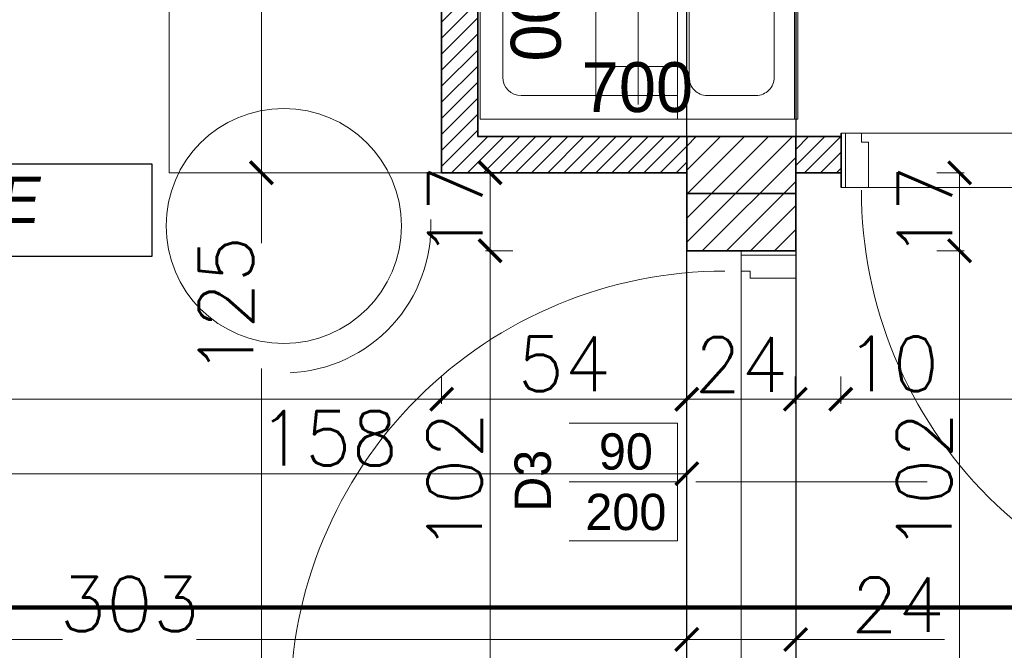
# Model space of a CAD drawing. Header units: millimetres. Extents: x -740 to 33545, y 5178 to 22494.
# Tile 110 of 250: x 9088 to 9305, y 11086 to 11225. Entities that reach past the tile are written whole.
import ezdxf
from ezdxf.lldxf.tags import DXFTag

# ---------------------------------------------------------------- set-up
doc = ezdxf.new("R2010")
doc.units = ezdxf.units.MM
doc.header["$MEASUREMENT"] = 0
doc.layers.get('Defpoints').update_dxf_attribs({"color": 252})
for name, color, linetype in [('_I_EKO_PODKLAD 3', 252, 'Continuous'), ('D-opis', 252, 'Continuous'), ('stolarka', 252, 'Continuous'), ('tabelki opis', 252, 'Continuous'), ('TECHNOLOGIA KUCHNI', 252, 'Continuous'), ('ULTRA-GASTRO TECHNOLOGIA', 252, 'Continuous')]:
    doc.layers.add(name, color=color, linetype=linetype)
for name, color, linetype, lineweight in [('A_istniejÄ…ce Ĺ›ciany', 252, 'Continuous', 35), ('A_l.przerywana', 252, 'ICAD_ISO03W100', 9), ('A_opisy', 252, 'Continuous', 15), ('A_projektowane sciany', 252, 'Continuous', 35), ('A_wyposaĹĽenie', 252, 'Continuous', 9), ('A_Ĺ›ciany projektowane', 252, 'Continuous', 35), ('l.wypeĹ‚nien', 252, 'Continuous', 5), ('wymiarowanie', 252, 'Continuous', 9)]:
    doc.layers.add(name, color=color, linetype=linetype, lineweight=lineweight)
doc.styles.add('ARIALL', font='GOTHIC.TTF', dxfattribs={"height": 40})
doc.styles.add('styl2', font='simplex.shx')
tags = doc.linetypes.add('DASH', pattern=[15, 10, -5]).pattern_tags.tags
tags[6:7] = [DXFTag(74, 4), DXFTag(75, 0), DXFTag(340, '0'), DXFTag(46, 0.0), DXFTag(50, 0.0), DXFTag(44, 0.0), DXFTag(45, 0.0)]
tags[4:5] = [DXFTag(74, 4), DXFTag(75, 0), DXFTag(340, '0'), DXFTag(46, 0.0), DXFTag(50, 0.0), DXFTag(44, 0.0), DXFTag(45, 0.0)]
tags = doc.linetypes.add('ICAD_ISO03W100', pattern=[30, 12, -18]).pattern_tags.tags
tags[6:7] = [DXFTag(74, 4), DXFTag(75, 0), DXFTag(340, '0'), DXFTag(46, 1.0), DXFTag(50, 0.0), DXFTag(44, 0.0), DXFTag(45, 0.0)]
tags[4:5] = [DXFTag(74, 4), DXFTag(75, 0), DXFTag(340, '0'), DXFTag(46, 1.0), DXFTag(50, 0.0), DXFTag(44, 0.0), DXFTag(45, 0.0)]
doc.dimstyles.new('Skala 1-50', dxfattribs={"dimtxt": 12, "dimasz": 5, "dimexe": 1, "dimexo": 1, "dimgap": 1.5, "dimtad": 1, "dimdec": 1, "dimrnd": 0.5, "dimtxsty": 'styl2', "dimblk": 'ARCHTICK', "dimcen": 5, "dimadec": 0, "dimazin": 0, "dimtfac": 1, "dimtdec": 1, "dimtmove": 1, "dimatfit": 3, "dimldrblk": 'ARCHTICK', "dimfxl": 0, "dimlwd": -1, "dimlwe": -1, "dimarcsym": 0})
doc.dimstyles.new('Wymiary elementĂłw w mm', dxfattribs={"dimscale": 0.5, "dimtxt": 14, "dimasz": 20, "dimexe": 0, "dimexo": 1, "dimgap": 3, "dimtad": 1, "dimdec": 0, "dimlfac": 10, "dimtxsty": 'Standard', "dimblk": 'OBLIQUE', "dimcen": 5, "dimse1": 1, "dimse2": 1, "dimsd1": 1, "dimsd2": 1, "dimclrd": 256, "dimclre": 256, "dimclrt": 252, "dimadec": 0, "dimazin": 0, "dimtfac": 1, "dimtdec": 0, "dimtmove": 0, "dimatfit": 3, "dimldrblk": 'OBLIQUE', "dimfxl": 0, "dimlwd": -1, "dimlwe": -1, "dimarcsym": 0})

# ---------------------------------------------------------------- blocks, each defined once
blk = doc.blocks.new('_ArchTick')
at = {"color": 0, "linetype": 'ByBlock', "const_width": 0.15}
blk.add_lwpolyline([(-0.5, -0.5), (0.5, 0.5)], dxfattribs=at)
blk = doc.blocks.new('*D1146')
at = {"layer": 'Defpoints', "color": 0}
for p in [(9235.19, 11088.59), (8932.19, 11067.32), (9235.19, 11050.67)]:
    blk.add_point(p, dxfattribs=at)
at = {"layer": 'wymiarowanie', "color": 0}
for p, q in [((8932.19, 11083.59), (8932.19, 11089.59)), ((8932.19, 11088.59), (9097.67, 11088.59)), ((9235.19, 11088.59), (9127.19, 11088.59)), ((9235.19, 11083.59), (9235.19, 11089.59))]:
    blk.add_line(p, q, dxfattribs=at)
at = {"layer": 'wymiarowanie', "color": 0, "xscale": 5, "yscale": 5, "zscale": 5, "rotation": 180}
blk.add_blockref('_ArchTick', (8932.19, 11088.59), dxfattribs=at)
at = {"layer": 'wymiarowanie', "color": 0, "xscale": 5, "yscale": 5, "zscale": 5}
blk.add_blockref('_ArchTick', (9235.19, 11088.59), dxfattribs=at)
at = {"layer": 'wymiarowanie', "color": 0, "insert": (9112.43, 11096.39), "char_height": 12, "attachment_point": 5, "style": 'styl2'}
blk.add_mtext('303', dxfattribs=at)
blk = doc.blocks.new('*D1147')
at = {"layer": 'Defpoints', "color": 0}
for p in [(9259.19, 11088.59), (9259.19, 11074.65), (9235.19, 11050.67)]:
    blk.add_point(p, dxfattribs=at)
at = {"layer": 'wymiarowanie', "color": 0}
for p, q in [((9235.19, 11083.59), (9235.19, 11089.59)), ((9235.19, 11088.59), (9259.19, 11088.59)), ((9259.19, 11083.59), (9259.19, 11089.59)), ((9259.19, 11088.59), (9291.95, 11088.59))]:
    blk.add_line(p, q, dxfattribs=at)
at = {"layer": 'wymiarowanie', "color": 0, "xscale": 5, "yscale": 5, "zscale": 5, "rotation": 180}
blk.add_blockref('_ArchTick', (9235.19, 11088.59), dxfattribs=at)
at = {"layer": 'wymiarowanie', "color": 0, "xscale": 5, "yscale": 5, "zscale": 5}
blk.add_blockref('_ArchTick', (9259.19, 11088.59), dxfattribs=at)
at = {"layer": 'wymiarowanie', "color": 0, "insert": (9281.67, 11096.24), "char_height": 12, "attachment_point": 5, "style": 'styl2'}
blk.add_mtext('24', dxfattribs=at)
blk = doc.blocks.new('*D1299')
at = {"layer": 'Defpoints', "color": 0}
for p in [(9167.28, 11323.52), (9141.48, 11191.52), (9161.1, 11191.52)]:
    blk.add_point(p, dxfattribs=at)
at = {"layer": 'wymiarowanie', "color": 0}
for p, q in [((9146.48, 11323.52), (9140.48, 11323.52)), ((9141.48, 11323.52), (9141.48, 11191.52)), ((9146.48, 11191.52), (9140.48, 11191.52))]:
    blk.add_line(p, q, dxfattribs=at)
at = {"layer": 'wymiarowanie', "color": 0, "xscale": 5, "yscale": 5, "zscale": 5}
for p, rotation in [((9141.48, 11323.52), 90), ((9141.48, 11191.52), 270)]:
    blk.add_blockref('_ArchTick', p, dxfattribs=dict(at, rotation=rotation))
at = {"layer": 'wymiarowanie', "color": 0, "insert": (9133.68, 11257.52), "char_height": 12, "attachment_point": 5, "rotation": 90, "style": 'styl2'}
blk.add_mtext('132', dxfattribs=at)
blk = doc.blocks.new('*D1300')
at = {"layer": 'Defpoints', "color": 0}
for p in [(9161.1, 11191.52), (9141.48, 11066.32), (9159.56, 11066.32)]:
    blk.add_point(p, dxfattribs=at)
at = {"layer": 'wymiarowanie', "color": 0}
for p, q in [((9146.48, 11191.52), (9140.48, 11191.52)), ((9141.48, 11191.52), (9141.48, 11176.02)), ((9141.48, 11066.32), (9141.48, 11148.38)), ((9146.48, 11066.32), (9140.48, 11066.32))]:
    blk.add_line(p, q, dxfattribs=at)
at = {"layer": 'wymiarowanie', "color": 0, "xscale": 5, "yscale": 5, "zscale": 5}
for p, rotation in [((9141.48, 11191.52), 90), ((9141.48, 11066.32), 270)]:
    blk.add_blockref('_ArchTick', p, dxfattribs=dict(at, rotation=rotation))
at = {"layer": 'wymiarowanie', "color": 0, "insert": (9133.68, 11162.2), "char_height": 12, "attachment_point": 5, "rotation": 90, "style": 'styl2'}
blk.add_mtext('125', dxfattribs=at)
blk = doc.blocks.new('*D1301')
at = {"layer": 'Defpoints', "color": 0}
for p in [(9112.54, 11323.52), (9083.25, 11066.32), (9111.54, 11066.32)]:
    blk.add_point(p, dxfattribs=at)
at = {"layer": 'wymiarowanie', "color": 0}
for p, q in [((9088.25, 11323.52), (9082.25, 11323.52)), ((9083.25, 11323.52), (9083.25, 11226.77)), ((9083.25, 11066.32), (9083.25, 11196.95)), ((9088.25, 11066.32), (9082.25, 11066.32))]:
    blk.add_line(p, q, dxfattribs=at)
at = {"layer": 'wymiarowanie', "color": 0, "xscale": 5, "yscale": 5, "zscale": 5}
for p, rotation in [((9083.25, 11323.52), 90), ((9083.25, 11066.32), 270)]:
    blk.add_blockref('_ArchTick', p, dxfattribs=dict(at, rotation=rotation))
at = {"layer": 'wymiarowanie', "color": 0, "insert": (9075.45, 11211.86), "char_height": 12, "attachment_point": 5, "rotation": 90, "style": 'styl2'}
blk.add_mtext('257', dxfattribs=at)
blk = doc.blocks.new('*D1252')
at = {"layer": 'Defpoints', "color": 0}
for p in [(50, 5.49), (0, 0.31), (50, 0.31)]:
    blk.add_point(p, dxfattribs=at)
at = {"layer": '_I_EKO_PODKLAD 3', "color": 252, "ltscale": 0.6, "insert": (25, 12.5), "char_height": 11, "attachment_point": 5}
blk.add_mtext('500', dxfattribs=at)
blk = doc.blocks.new('_Oblique')
at = {"color": 0, "linetype": 'ByBlock', "lineweight": -2}
blk.add_line((-0.5, -0.5), (0.5, 0.5), dxfattribs=at)
blk = doc.blocks.new('*D1253')
at = {"layer": 'Defpoints', "color": 0}
for p in [(50, 69.96), (50, 69.96), (66.59, 0)]:
    blk.add_point(p, dxfattribs=at)
at = {"layer": '_I_EKO_PODKLAD 3', "color": 252, "ltscale": 0.6, "insert": (43, 34.98), "char_height": 11, "attachment_point": 5, "rotation": 90}
blk.add_mtext('700', dxfattribs=at)
blk = doc.blocks.new('*D2522')
at = {"layer": 'Defpoints', "color": 0}
for p in [(8932.19, 11204.19), (9181.19, 11159.42), (9181.19, 11141.57)]:
    blk.add_point(p, dxfattribs=at)
at = {"layer": 'wymiarowanie', "color": 0}
for p, q in [((8932.19, 11146.57), (8932.19, 11140.57)), ((9181.19, 11146.57), (9181.19, 11140.57)), ((8932.19, 11141.57), (9181.19, 11141.57))]:
    blk.add_line(p, q, dxfattribs=at)
at = {"layer": 'wymiarowanie', "color": 0, "xscale": 5, "yscale": 5, "zscale": 5, "rotation": 180}
blk.add_blockref('_ArchTick', (8932.19, 11141.57), dxfattribs=at)
at = {"layer": 'wymiarowanie', "color": 0, "xscale": 5, "yscale": 5, "zscale": 5}
blk.add_blockref('_ArchTick', (9181.19, 11141.57), dxfattribs=at)
at = {"layer": 'wymiarowanie', "color": 0, "insert": (9056.69, 11149.37), "char_height": 12, "attachment_point": 5, "style": 'styl2'}
blk.add_mtext('249', dxfattribs=at)
blk = doc.blocks.new('*D2523')
at = {"layer": 'Defpoints', "color": 0}
for p in [(9181.19, 11159.42), (9235.19, 11159.42), (9235.19, 11141.57)]:
    blk.add_point(p, dxfattribs=at)
at = {"layer": 'wymiarowanie', "color": 0}
for p, q in [((9181.19, 11146.57), (9181.19, 11140.57)), ((9235.19, 11146.57), (9235.19, 11140.57)), ((9181.19, 11141.57), (9235.19, 11141.57))]:
    blk.add_line(p, q, dxfattribs=at)
at = {"layer": 'wymiarowanie', "color": 0, "xscale": 5, "yscale": 5, "zscale": 5, "rotation": 180}
blk.add_blockref('_ArchTick', (9181.19, 11141.57), dxfattribs=at)
at = {"layer": 'wymiarowanie', "color": 0, "xscale": 5, "yscale": 5, "zscale": 5}
blk.add_blockref('_ArchTick', (9235.19, 11141.57), dxfattribs=at)
at = {"layer": 'wymiarowanie', "color": 0, "insert": (9208.19, 11149.37), "char_height": 12, "attachment_point": 5, "style": 'styl2'}
blk.add_mtext('54', dxfattribs=at)
blk = doc.blocks.new('*D2524')
at = {"layer": 'Defpoints', "color": 0}
for p in [(9235.19, 11159.42), (9259.11, 11159.42), (9259.11, 11141.57)]:
    blk.add_point(p, dxfattribs=at)
at = {"layer": 'wymiarowanie', "color": 0}
for p, q in [((9235.19, 11146.57), (9235.19, 11140.57)), ((9259.11, 11146.57), (9259.11, 11140.57)), ((9235.19, 11141.57), (9259.11, 11141.57))]:
    blk.add_line(p, q, dxfattribs=at)
at = {"layer": 'wymiarowanie', "color": 0, "xscale": 5, "yscale": 5, "zscale": 5, "rotation": 180}
blk.add_blockref('_ArchTick', (9235.19, 11141.57), dxfattribs=at)
at = {"layer": 'wymiarowanie', "color": 0, "xscale": 5, "yscale": 5, "zscale": 5}
blk.add_blockref('_ArchTick', (9259.11, 11141.57), dxfattribs=at)
at = {"layer": 'wymiarowanie', "color": 0, "insert": (9247.15, 11149.22), "char_height": 12, "attachment_point": 5, "style": 'styl2'}
blk.add_mtext('24', dxfattribs=at)
blk = doc.blocks.new('*D2525')
at = {"layer": 'Defpoints', "color": 0}
for p in [(9259.11, 11159.42), (9269.11, 11159.42), (9269.11, 11141.57)]:
    blk.add_point(p, dxfattribs=at)
at = {"layer": 'wymiarowanie', "color": 0}
for p, q in [((9259.11, 11146.57), (9259.11, 11140.57)), ((9269.11, 11146.57), (9269.11, 11140.57)), ((9259.11, 11141.57), (9269.11, 11141.57))]:
    blk.add_line(p, q, dxfattribs=at)
at = {"layer": 'wymiarowanie', "color": 0, "xscale": 5, "yscale": 5, "zscale": 5, "rotation": 180}
blk.add_blockref('_ArchTick', (9259.11, 11141.57), dxfattribs=at)
at = {"layer": 'wymiarowanie', "color": 0, "xscale": 5, "yscale": 5, "zscale": 5}
blk.add_blockref('_ArchTick', (9269.11, 11141.57), dxfattribs=at)
at = {"layer": 'wymiarowanie', "color": 0, "insert": (9280.54, 11149.37), "char_height": 12, "attachment_point": 5, "style": 'styl2'}
blk.add_mtext('10', dxfattribs=at)
blk = doc.blocks.new('*D2526')
at = {"layer": 'Defpoints', "color": 0}
for p in [(9269.11, 11159.42), (9371.19, 11159.42), (9371.19, 11141.57)]:
    blk.add_point(p, dxfattribs=at)
at = {"layer": 'wymiarowanie', "color": 0}
for p, q in [((9269.11, 11146.57), (9269.11, 11140.57)), ((9371.19, 11146.57), (9371.19, 11140.57)), ((9269.11, 11141.57), (9371.19, 11141.57))]:
    blk.add_line(p, q, dxfattribs=at)
at = {"layer": 'wymiarowanie', "color": 0, "xscale": 5, "yscale": 5, "zscale": 5, "rotation": 180}
blk.add_blockref('_ArchTick', (9269.11, 11141.57), dxfattribs=at)
at = {"layer": 'wymiarowanie', "color": 0, "xscale": 5, "yscale": 5, "zscale": 5}
blk.add_blockref('_ArchTick', (9371.19, 11141.57), dxfattribs=at)
at = {"layer": 'wymiarowanie', "color": 0, "insert": (9320.15, 11149.37), "char_height": 12, "attachment_point": 5, "style": 'styl2'}
blk.add_mtext('102', dxfattribs=at)
blk = doc.blocks.new('*D2534')
at = {"layer": 'Defpoints', "color": 0}
for p in [(9235.19, 11125.14), (9077.19, 11066.32), (9235.19, 11066.32)]:
    blk.add_point(p, dxfattribs=at)
at = {"layer": 'wymiarowanie', "color": 0}
for p, q in [((9077.19, 11120.14), (9077.19, 11126.14)), ((9077.19, 11125.14), (9235.19, 11125.14)), ((9235.19, 11120.14), (9235.19, 11126.14))]:
    blk.add_line(p, q, dxfattribs=at)
at = {"layer": 'wymiarowanie', "color": 0, "xscale": 5, "yscale": 5, "zscale": 5, "rotation": 180}
blk.add_blockref('_ArchTick', (9077.19, 11125.14), dxfattribs=at)
at = {"layer": 'wymiarowanie', "color": 0, "xscale": 5, "yscale": 5, "zscale": 5}
blk.add_blockref('_ArchTick', (9235.19, 11125.14), dxfattribs=at)
at = {"layer": 'wymiarowanie', "color": 0, "insert": (9156.19, 11132.94), "char_height": 12, "attachment_point": 5, "style": 'styl2'}
blk.add_mtext('158', dxfattribs=at)
blk = doc.blocks.new('*D2706')
at = {"layer": 'Defpoints', "color": 0}
for p in [(9235.19, 11191.52), (9191.85, 11174.32), (9235.19, 11174.32)]:
    blk.add_point(p, dxfattribs=at)
at = {"layer": 'wymiarowanie', "color": 0}
for p, q in [((9196.85, 11191.52), (9190.85, 11191.52)), ((9191.85, 11191.52), (9191.85, 11174.32)), ((9196.85, 11174.32), (9190.85, 11174.32))]:
    blk.add_line(p, q, dxfattribs=at)
at = {"layer": 'wymiarowanie', "color": 0, "xscale": 5, "yscale": 5, "zscale": 5}
for p, rotation in [((9191.85, 11191.52), 90), ((9191.85, 11174.32), 270)]:
    blk.add_blockref('_ArchTick', p, dxfattribs=dict(at, rotation=rotation))
at = {"layer": 'wymiarowanie', "color": 0, "insert": (9184.2, 11182.92), "char_height": 12, "attachment_point": 5, "rotation": 90, "style": 'styl2'}
blk.add_mtext('17', dxfattribs=at)
blk = doc.blocks.new('*D2707')
at = {"layer": 'Defpoints', "color": 0}
for p in [(9235.19, 11174.32), (9191.85, 11072.32), (9235.19, 11072.32)]:
    blk.add_point(p, dxfattribs=at)
at = {"layer": 'wymiarowanie', "color": 0}
for p, q in [((9196.85, 11174.32), (9190.85, 11174.32)), ((9191.85, 11174.32), (9191.85, 11072.32)), ((9196.85, 11072.32), (9190.85, 11072.32))]:
    blk.add_line(p, q, dxfattribs=at)
at = {"layer": 'wymiarowanie', "color": 0, "xscale": 5, "yscale": 5, "zscale": 5}
for p, rotation in [((9191.85, 11174.32), 90), ((9191.85, 11072.32), 270)]:
    blk.add_blockref('_ArchTick', p, dxfattribs=dict(at, rotation=rotation))
at = {"layer": 'wymiarowanie', "color": 0, "insert": (9184.05, 11123.32), "char_height": 12, "attachment_point": 5, "rotation": 90, "style": 'styl2'}
blk.add_mtext('102', dxfattribs=at)
blk = doc.blocks.new('*D2723')
at = {"layer": 'Defpoints', "color": 0}
for p in [(9259.11, 11191.52), (9259.11, 11174.32), (9295.31, 11174.32)]:
    blk.add_point(p, dxfattribs=at)
at = {"layer": 'wymiarowanie', "color": 0}
for p, q in [((9290.31, 11191.52), (9296.31, 11191.52)), ((9295.31, 11191.52), (9295.31, 11174.32)), ((9290.31, 11174.32), (9296.31, 11174.32))]:
    blk.add_line(p, q, dxfattribs=at)
at = {"layer": 'wymiarowanie', "color": 0, "xscale": 5, "yscale": 5, "zscale": 5}
for p, rotation in [((9295.31, 11191.52), 90), ((9295.31, 11174.32), 270)]:
    blk.add_blockref('_ArchTick', p, dxfattribs=dict(at, rotation=rotation))
at = {"layer": 'wymiarowanie', "color": 0, "insert": (9287.66, 11182.92), "char_height": 12, "attachment_point": 5, "rotation": 90, "style": 'styl2'}
blk.add_mtext('17', dxfattribs=at)
blk = doc.blocks.new('*D2724')
at = {"layer": 'Defpoints', "color": 0}
for p in [(9259.11, 11174.32), (9259.19, 11072.32), (9295.31, 11072.32)]:
    blk.add_point(p, dxfattribs=at)
at = {"layer": 'wymiarowanie', "color": 0}
for p, q in [((9290.31, 11174.32), (9296.31, 11174.32)), ((9295.31, 11174.32), (9295.31, 11072.32)), ((9290.31, 11072.32), (9296.31, 11072.32))]:
    blk.add_line(p, q, dxfattribs=at)
at = {"layer": 'wymiarowanie', "color": 0, "xscale": 5, "yscale": 5, "zscale": 5}
for p, rotation in [((9295.31, 11174.32), 90), ((9295.31, 11072.32), 270)]:
    blk.add_blockref('_ArchTick', p, dxfattribs=dict(at, rotation=rotation))
at = {"layer": 'wymiarowanie', "color": 0, "insert": (9287.51, 11123.32), "char_height": 12, "attachment_point": 5, "rotation": 90, "style": 'styl2'}
blk.add_mtext('102', dxfattribs=at)
blk = doc.blocks.new('A$C0EED3E4A')
at = {"layer": '_I_EKO_PODKLAD 3', "lineweight": 9}
for p, q in [((0, 69.56), (50, 69.56)), ((0, 43.79), (50, 43.79)), ((5.38, 43.79), (44.76, 43.79)), ((5.38, 9.34), (5.38, 43.79)), ((11.77, 25.85), (11.77, 43.79)), ((24.97, 25.85), (24.97, 43.79)), ((38.36, 25.85), (38.36, 43.79)), ((44.76, 43.79), (44.76, 9.34)), ((2.47, 35.13), (46.72, 35.13)), ((2.47, 25.85), (46.72, 25.85)), ((40.76, 5.34), (9.38, 5.34))]:
    blk.add_line(p, q, dxfattribs=at)
blk.add_lwpolyline([(0, 0.31), (50, 0.31), (50, 70.31), (0, 70.31)], close=True, dxfattribs=at)
blk.add_lwpolyline([(9.38, 65.13), (40.76, 65.13, -0.414214), (44.76, 61.13), (44.76, 50.35, -0.414214), (40.76, 46.35), (9.38, 46.35, -0.414214), (5.38, 50.35), (5.38, 61.13, -0.414214)], format="xyb", close=True, dxfattribs=at)
for centre, start, end in [((9.38, 9.34), 180, 270), ((40.76, 9.34), 270, 0)]:
    blk.add_arc(centre, 4, start, end, dxfattribs=at)
at = {"layer": '_I_EKO_PODKLAD 3'}
for base, p1, p2, angle, picture, middle in [((50, 69.96), (66.59, 0), (50, 69.96), 90, '*D1253', (43, 34.98)), ((50, 5.49), (0, 0.31), (50, 0.31), 0, '*D1252', (25, 12.5))]:
    dim = blk.add_linear_dim(base=base, p1=p1, p2=p2, angle=angle, dimstyle='Wymiary elementĂłw w mm', override={"dimtxt": 22}, dxfattribs=at)
    dim.commit()
    dim.dimension.update_dxf_attribs({"geometry": picture, "text_midpoint": middle})
blk = doc.blocks.new('zlew porzadkowy')
at = {"layer": 'TECHNOLOGIA KUCHNI', "rotation": 270}
blk.add_blockref('A$C0EED3E4A', (185491.89, -816814.32), dxfattribs=at)

msp = doc.modelspace()

# ---------------------------------------------------------------- hatches: boundary and pattern name
at = {"layer": 'l.wypeĹ‚nien'}
h = msp.add_hatch(dxfattribs=at)
h.set_pattern_fill('ANSI31', color=256, scale=30, style=0)
edge = h.paths.add_edge_path()
edge.add_line((8932.19, 10920.7), (8932.19, 10978.67))
edge.add_line((8932.19, 10978.67), (8932.19, 11023.17))
edge.add_line((8932.19, 11023.17), (8932.19, 11086.55))
edge.add_line((8932.19, 11086.55), (8932.19, 11090.05))
edge.add_line((8932.19, 11090.05), (8887.19, 11090.05))
edge.add_line((8887.19, 11090.05), (8887.19, 10920.7))
edge.add_line((8887.19, 10920.7), (8932.19, 10920.7))
h.paths.add_polyline_path([(9644.52, 11095.63), (9645.19, 11095.63), (9645.19, 11322.32), (9879.19, 11322.32), (9879.19, 11234.32), (9924.19, 11234.32), (9924.19, 11368.7), (9592.09, 11368.7), (9506.19, 11368.7), (9506.19, 11323.52), (9604.19, 11323.52), (9604.19, 11095.63)])
h.paths.add_polyline_path([(8887.19, 10686.04), (8932.19, 10686.04), (8932.19, 10794.52), (9246.19, 10794.52), (9246.19, 10833.52), (9259.19, 10833.52), (9259.19, 10907.02), (9235.19, 10907.02), (9235.19, 10833.52), (8932.19, 10833.52), (8932.19, 10920.7), (8887.19, 10920.7)])
h.paths.add_polyline_path([(8975.77, 11323.52), (9235.19, 11323.52), (9259.19, 11323.52), (9360.94, 11323.52), (9360.94, 11368.7), (8975.77, 11368.7)])
h.paths.add_polyline_path([(8887.19, 11368.7), (8887.19, 11236.3), (8907.93, 11236.3), (8932.19, 11236.3), (8932.19, 11323.52), (8975.77, 11323.52), (8975.77, 11368.7)])
h.paths.add_polyline_path([(9604.19, 11095.63), (9644.52, 11095.63), (9644.52, 11090.06), (9645.19, 11090.06), (9645.19, 11005.43), (9612.19, 11005.43), (9612.19, 11018.43), (9604.19, 11018.43)])
h.paths.add_polyline_path([(9924.19, 11095.63), (9924.19, 11158.89), (9879.19, 11158.89), (9879.19, 11095.63)])
h.paths.add_polyline_path([(9246.19, 10833.52), (9246.19, 10794.52), (9266.19, 10794.52), (9266.19, 10833.52)])
h.paths.add_polyline_path([(9879.19, 11078.49), (9924.19, 11078.59), (9924.19, 11095.63), (9879.19, 11095.63)])
h.paths.add_polyline_path([(9259.19, 10907.02), (9259.19, 10927.02), (9250.18, 10927.02), (9235.19, 10927.02), (9235.19, 10907.02)])
h.paths.add_polyline_path([(9235.19, 11072.32), (9235.19, 11052.32), (9259.19, 11052.32), (9259.19, 11072.32)])
h.paths.add_polyline_path([(9235.19, 11029.02), (9250.18, 11029.02), (9259.19, 11029.02), (9259.19, 11035.15), (9259.19, 11049.02), (9235.19, 11049.02)])
h.paths.add_polyline_path([(9235.19, 11323.52), (9235.19, 11303.52), (9259.19, 11303.52), (9259.19, 11323.52)])
h.paths.add_polyline_path([(9235.19, 11186.92), (9259.19, 11186.92), (9259.19, 11186.92), (9259.19, 11191.52), (9259.19, 11199.52), (9259.19, 11199.52), (9235.19, 11199.52), (9235.19, 11191.52)])
h.paths.add_polyline_path([(9235.19, 11174.32), (9247.19, 11174.32), (9259.19, 11174.32), (9259.19, 11174.32), (9259.19, 11186.92), (9259.19, 11186.92), (9235.19, 11186.92), (9235.19, 11174.32)])
h.paths.add_polyline_path([(9259.19, 11049.02), (9259.19, 11051.92), (9259.19, 11052.32), (9235.19, 11052.32), (9235.19, 11049.02), (9259.19, 11049.02)])
h = msp.add_hatch(dxfattribs=at)
h.set_pattern_fill('ANSI31', color=256, scale=20, style=0)
h.paths.add_polyline_path([(9360.94, 11323.52), (9360.94, 11368.7), (9502.09, 11368.7), (9506.19, 11368.7), (9506.19, 11323.52), (9392.19, 11323.52), (9392.19, 11310.52), (9392.19, 11186.52), (9384.19, 11186.52), (9384.19, 11191.52), (9371.19, 11191.52), (9371.19, 11199.52), (9384.19, 11199.52), (9384.19, 11323.52)])
h.paths.add_polyline_path([(9181.19, 11191.52), (9235.19, 11191.52), (9235.19, 11199.52), (9189.19, 11199.52), (9189.19, 11323.52), (9181.19, 11323.52), (9181.19, 11191.52)])
h.paths.add_polyline_path([(9259.19, 11191.52), (9269.19, 11191.52), (9269.19, 11199.52), (9259.19, 11199.52)])

# ---------------------------------------------------------------- linework, layer by layer
at = {"layer": 'A_istniejÄ…ce Ĺ›ciany'}
for p, q in [((9259.19, 11199.52), (9235.19, 11199.52)), ((9235.19, 11174.32), (9259.19, 11174.32))]:
    msp.add_line(p, q, dxfattribs=at)
for points in [[(9235.19, 11199.52), (9235.19, 11174.32)], [(9259.19, 11174.32), (9259.19, 11199.52)]]:
    msp.add_lwpolyline(points, dxfattribs=at)
at = {"layer": 'A_l.przerywana', "lineweight": 30, "ltscale": 0.3}
msp.add_lwpolyline([(9235.19, 11323.52), (9259.19, 11323.52), (9259.19, 11186.92), (9235.19, 11186.92)], close=True, dxfattribs=at)
at = {"layer": 'A_l.przerywana', "ltscale": 0.3}
for points in [[(9371.19, 11188.26), (9371.19, 11200.26), (9269.19, 11200.26), (9269.19, 11188.26)], [(9259.19, 11072.32), (9247.19, 11072.32), (9247.19, 11174.32), (9259.19, 11174.32)]]:
    msp.add_lwpolyline(points, close=True, dxfattribs=at)
at = {"layer": 'A_opisy'}
msp.add_line((9288.18, 11123.32), (9233.18, 11123.32), dxfattribs=at)
at = {"layer": 'A_projektowane sciany'}
for p, q in [((9269.19, 11200.26), (9269.19, 11188.26)), ((9259.11, 11199.52), (9269.11, 11199.52)), ((9259.11, 11191.52), (9269.11, 11191.52))]:
    msp.add_line(p, q, dxfattribs=at)
at = {"layer": 'A_wyposaĹĽenie'}
for p, q in [((9121.19, 11191.52), (9121.19, 11264.72)), ((9181.19, 11191.52), (9121.19, 11191.52))]:
    msp.add_line(p, q, dxfattribs=at)
at = {"layer": 'A_wyposaĹĽenie', "ltscale": 500}
msp.add_circle((9146.4, 11179.78), 25.92, dxfattribs=at)
msp.add_arc((9146.4, 11179.78), 32.4, 272.465, 2.465, dxfattribs=at)
at = {"layer": 'A_Ĺ›ciany projektowane'}
for p, q in [((9181.19, 11191.52), (9181.19, 11323.52)), ((9189.19, 11199.52), (9189.19, 11323.52)), ((9235.19, 11199.52), (9189.19, 11199.52)), ((9235.19, 11191.52), (9181.19, 11191.52))]:
    msp.add_line(p, q, dxfattribs=at)
at = {"layer": 'D-opis', "linetype": 'DASH', "lineweight": 0, "ltscale": 2.5, "const_width": 1}
msp.add_lwpolyline([(10251.78, 11095.63), (8796.61, 11095.63)], dxfattribs=at)
at = {"layer": 'stolarka', "linetype": 'ICAD_ISO03W100', "lineweight": 13, "ltscale": 0.3}
for centre, start, end in [((9369.44, 11187.68), 180.0003, 270.0531), ((9243.6, 11074.06), 90.0003, 180.0531)]:
    msp.add_arc(centre, 95.77, start, end, dxfattribs=at)
at = {"layer": 'tabelki opis'}
msp.add_lwpolyline([(8952.67, 11173.14), (9117.4, 11173.14), (9117.4, 11193.41), (8952.67, 11193.41), (8952.67, 11173.14)], dxfattribs=at)
at = {"layer": 'ULTRA-GASTRO TECHNOLOGIA', "linetype": 'Continuous', "lineweight": 13}
for points in [[(9275.24, 11198.28), (9273.72, 11198.28), (9273.72, 11200.26), (9270.19, 11200.26), (9270.19, 11188.26), (9275.24, 11188.26), (9275.24, 11198.28)], [(9249.16, 11168.27), (9249.16, 11169.78), (9247.19, 11169.78), (9247.19, 11173.32), (9259.19, 11173.32), (9259.19, 11168.27), (9249.16, 11168.27)]]:
    msp.add_lwpolyline(points, dxfattribs=at)

# ---------------------------------------------------------------- block references
at = {"layer": '_I_EKO_PODKLAD 3'}
msp.add_blockref('zlew porzadkowy', (-176302.55, 828067.64), dxfattribs=at)

# ---------------------------------------------------------------- texts
at = {"layer": 'A_opisy', "ltscale": 0.3, "insert": (8775.12, 11178.26), "char_height": 10.8, "width": 109.7533, "attachment_point": 1, "style": 'ARIALL'}
msp.add_mtext('\\pi43.33146;{\\fArial|b0|i1|c238|p34;146}\\P\\pi43.35306;{\\fArial|b0|i1|c238|p34;168}', dxfattribs=at)
at = {"layer": 'tabelki opis', "insert": (8952.67, 11190.65), "char_height": 10.24, "width": 164.736, "attachment_point": 1}
msp.add_mtext('\\pi19.92960;{\\fCentury Gothic|b0|i1|c238|p34;POM. SOCJALANE}', dxfattribs=at)

# ---------------------------------------------------------------- dimensions: what is measured, and where the dimension line sits
at = {"layer": 'wymiarowanie'}
for base, p1, p2, picture, middle in [((9083.25, 11066.32), (9112.54, 11323.52), (9111.54, 11066.32), '*D1301', (9083.25, 11211.86)), ((9141.48, 11066.32), (9161.1, 11191.52), (9159.56, 11066.32), '*D1300', (9141.48, 11162.2)), ((9191.85, 11174.32), (9235.19, 11191.52), (9235.19, 11174.32), '*D2706', (9191.85, 11182.92)), ((9295.31, 11174.32), (9259.11, 11191.52), (9259.11, 11174.32), '*D2723', (9295.31, 11182.92))]:
    dim = msp.add_linear_dim(base=base, p1=p1, p2=p2, angle=90, dimstyle='Skala 1-50', dxfattribs=at)
    dim.commit()
    dim.dimension.update_dxf_attribs({"geometry": picture, "text_midpoint": middle, "dimtype": 160})
for base, p1, p2, picture, middle in [((9141.48, 11191.52), (9167.28, 11323.52), (9161.1, 11191.52), '*D1299', (9133.68, 11257.52)), ((9295.31, 11072.32), (9259.11, 11174.32), (9259.19, 11072.32), '*D2724', (9287.51, 11123.32))]:
    dim = msp.add_linear_dim(base=base, p1=p1, p2=p2, angle=90, dimstyle='Skala 1-50', dxfattribs=at)
    dim.commit()
    dim.dimension.update_dxf_attribs({"geometry": picture, "text_midpoint": middle})
for base, p1, p2, picture, middle in [((9181.19, 11141.57), (8932.19, 11204.19), (9181.19, 11159.42), '*D2522', (9056.69, 11149.37)), ((9371.19, 11141.57), (9269.11, 11159.42), (9371.19, 11159.42), '*D2526', (9320.15, 11149.37))]:
    dim = msp.add_linear_dim(base=base, p1=p1, p2=p2, dimstyle='Skala 1-50', dxfattribs=at)
    dim.commit()
    dim.dimension.update_dxf_attribs({"geometry": picture, "text_midpoint": middle})
for base, p1, p2, picture, middle in [((9269.11, 11141.57), (9259.11, 11159.42), (9269.11, 11159.42), '*D2525', (9280.54, 11141.57)), ((9235.19, 11088.59), (8932.19, 11067.32), (9235.19, 11050.67), '*D1146', (9112.43, 11088.59)), ((9259.19, 11088.59), (9235.19, 11050.67), (9259.19, 11074.65), '*D1147', (9281.67, 11088.59))]:
    dim = msp.add_linear_dim(base=base, p1=p1, p2=p2, dimstyle='Skala 1-50', dxfattribs=at)
    dim.commit()
    dim.dimension.update_dxf_attribs({"geometry": picture, "text_midpoint": middle, "dimtype": 160})

# ---------------------------------------------------------------- next in the draw order: texts
at = {"layer": 'A_opisy', "ltscale": 0.3, "insert": (9220.18, 11123.32), "char_height": 8, "width": 26, "attachment_point": 5, "bg_fill": 2}
msp.add_mtext('\\pi3.19200;{\\fCentury Gothic|b0|i0|c238|p0;90}\\P{\\fCentury Gothic|b0|i0|c238|p0;200}', dxfattribs=at)

# ---------------------------------------------------------------- next in the draw order: linework, layer by layer
at = {"layer": 'A_l.przerywana', "lineweight": 30, "ltscale": 0.3}
msp.add_lwpolyline([(9235.19, 11186.92), (9259.19, 11186.92), (9259.19, 11052.32), (9235.19, 11052.32)], close=True, dxfattribs=at)
at = {"layer": 'A_opisy', "lineweight": 30, "ltscale": 0.3}
msp.add_lwpolyline([(9194.18, 11110.32), (9194.18, 11136.32), (9207.18, 11136.32), (9207.18, 11110.32)], close=True, dxfattribs=at)
at = {"layer": 'A_opisy', "ltscale": 0.3}
for points in [[(9207.18, 11136.32), (9233.18, 11136.32), (9233.18, 11123.32), (9207.18, 11123.32)], [(9207.18, 11123.32), (9233.18, 11123.32), (9233.18, 11110.32), (9207.18, 11110.32)]]:
    msp.add_lwpolyline(points, close=True, dxfattribs=at)

# ---------------------------------------------------------------- next in the draw order: dimensions: what is measured, and where the dimension line sits
at = {"layer": 'wymiarowanie'}
dim = msp.add_linear_dim(base=(9259.11, 11141.57), p1=(9235.19, 11159.42), p2=(9259.11, 11159.42), dimstyle='Skala 1-50', dxfattribs=at)
dim.commit()
dim.dimension.update_dxf_attribs({"geometry": '*D2524', "text_midpoint": (9247.15, 11149.22)})

# ---------------------------------------------------------------- next in the draw order: texts
at = {"layer": 'A_opisy', "ltscale": 0.3, "insert": (9201.3, 11123.58), "char_height": 8, "width": 26, "attachment_point": 5, "rotation": 90, "bg_fill": 2}
msp.add_mtext('{\\fCentury Gothic|b0|i0|c238|p0;D3}', dxfattribs=at)

# ---------------------------------------------------------------- next in the draw order: dimensions: what is measured, and where the dimension line sits
at = {"layer": 'wymiarowanie'}
dim = msp.add_linear_dim(base=(9191.85, 11072.32), p1=(9235.19, 11174.32), p2=(9235.19, 11072.32), angle=90, dimstyle='Skala 1-50', dxfattribs=at)
dim.commit()
dim.dimension.update_dxf_attribs({"geometry": '*D2707', "text_midpoint": (9184.05, 11123.32)})
for base, p1, p2, picture, middle in [((9235.19, 11141.57), (9181.19, 11159.42), (9235.19, 11159.42), '*D2523', (9208.19, 11149.37)), ((9235.19, 11125.14), (9077.19, 11066.32), (9235.19, 11066.32), '*D2534', (9156.19, 11132.94))]:
    dim = msp.add_linear_dim(base=base, p1=p1, p2=p2, dimstyle='Skala 1-50', dxfattribs=at)
    dim.commit()
    dim.dimension.update_dxf_attribs({"geometry": picture, "text_midpoint": middle})

doc.saveas('drawing.dxf')
